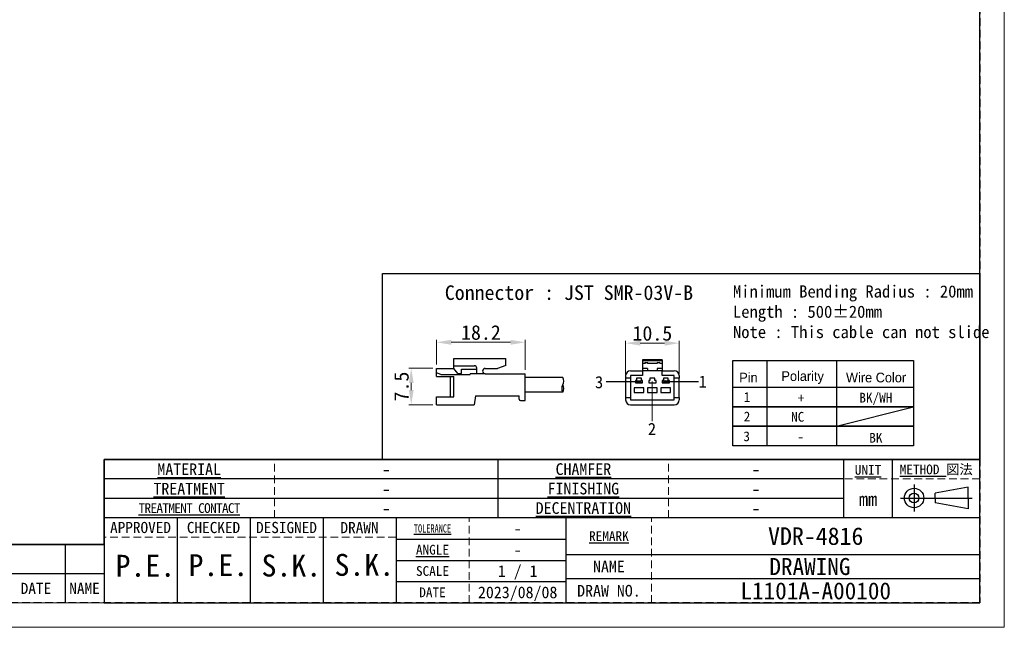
# Model space of a CAD drawing. Header units: millimetres. Extents: x -201 to 202, y 143 to 428.
# Tile 2 of 10: x -1 to 202, y 143 to 268. Entities that reach past the tile are written whole.
import ezdxf
from ezdxf.enums import TextEntityAlignment as Align

# ---------------------------------------------------------------- set-up
doc = ezdxf.new("R2010")
doc.units = ezdxf.units.MM
doc.header["$LTSCALE"] = 0.25
doc.linetypes.add('HIDDEN', pattern=[9.525, 6.35, -3.175])
doc.layers.add('CABLE 3P', color=7, linetype='Continuous')
doc.layers.add('FORM', color=7, linetype='Continuous')
doc.layers.add('DIMENSION', color=6, linetype='Continuous', lineweight=9)
doc.layers.add('TXT1', color=5, linetype='Continuous', lineweight=15)
doc.layers.add('EMPTY LINE', color=252, linetype='Continuous', lineweight=0, plot=False)
doc.styles.add('(TNK)aSS', font='txt', dxfattribs={"width": 0.75, "oblique": 15, "height": 3.5})
doc.styles.get("Standard").update_dxf_attribs({"font": 'arial.ttf'})
doc.styles.add('takachi1', font='msgothic.ttc', dxfattribs={"height": 2.5})
doc.styles.add('VS Standard', font='msgothic.ttc', dxfattribs={"height": 3})
doc.styles.add('VS Standard(小)', font='txt', dxfattribs={"height": 2.4})
doc.dimstyles.new('TMIZO', dxfattribs={"dimscale": 0, "dimtxt": 3.5, "dimasz": 3, "dimexe": 0.5, "dimexo": 0.8, "dimgap": 0.5, "dimtad": 3, "dimtoh": 1, "dimdec": 1, "dimrnd": 0.005, "dimdsep": 46, "dimtxsty": '(TNK)aSS', "dimcen": 0, "dimclrd": 5, "dimclre": 5, "dimclrt": 5, "dimaunit": 1, "dimadec": 0, "dimazin": 2, "dimtfac": 1, "dimtdec": 1, "dimtmove": 0, "dimatfit": 3, "dimfxl": 1, "dimtzin": 0, "dimlwd": -1, "dimlwe": -1, "dimarcsym": 0})

# ---------------------------------------------------------------- blocks, each defined once
blk = doc.blocks.new('表題欄金物用_ver2.0.0')
at = {"layer": 'FORM', "color": 0}
for p, q in [((-11, 40.5), (-191, 40.5)), ((-191, 40.5), (-191, 28.5)), ((-110, 28.49), (-110, 40.5)), ((-39, 28.49), (-39, 40.49)), ((-29, 28.49), (-29, 40.49)), ((-11, 28.5), (-11, 40.5)), ((-39, 36.5), (-191, 36.5)), ((-24.54, 35.38), (-24.54, 29.78)), ((-13.42, 34.8), (-20.21, 33.59)), ((-13.42, 32.58), (-13.42, 34.8)), ((-39, 32.5), (-191, 32.5)), ((-27.34, 32.58), (-12.62, 32.58)), ((-20.21, 32.58), (-20.21, 33.59)), ((-20.21, 32.58), (-20.21, 31.57)), ((-13.42, 32.58), (-13.42, 30.35)), ((-13.42, 30.35), (-20.21, 31.57)), ((-11, 28.5), (-191, 28.5)), ((-191, 28.5), (-191, 11)), ((-176, 28.5), (-176, 11)), ((-161, 28.5), (-161, 11)), ((-146, 28.5), (-146, 11)), ((-131, 28.5), (-131, 11)), ((-96, 11), (-96, 28.5)), ((-11, 11), (-11, 28.5)), ((-199, 23), (-211, 23)), ((-199, 23), (-199, 17)), ((-191, 23), (-199, 23)), ((-131, 24.12), (-96, 24.12)), ((-96, 21), (-11, 21)), ((-131, 19.75), (-96, 19.75)), ((-199, 17), (-211, 17)), ((-199, 17), (-199, 11)), ((-191, 17), (-199, 17)), ((-96, 15.38), (-131, 15.38)), ((-11, 16), (-96, 16)), ((-191, 11), (-11, 11))]:
    blk.add_line(p, q, dxfattribs=at)
at = {"layer": 'FORM', "color": 0, "linetype": 'HIDDEN', "lineweight": 9}
for p, q in [((-156, 28.49), (-156, 40.49)), ((-75, 28.49), (-75, 40.49)), ((-11, 36.5), (-39, 36.5)), ((-116, 11), (-116, 28.5)), ((-78.5, 11), (-78.5, 28.5)), ((-131, 24.5), (-191, 24.5))]:
    blk.add_line(p, q, dxfattribs=at)
at = {"layer": 'FORM', "color": 0, "lineweight": 15}
blk.add_line((-191, 11), (-286, 11), dxfattribs=at)
at = {"layer": 'FORM', "color": 0}
for radius in [2, 1]:
    blk.add_circle((-24.54, 32.58), radius, dxfattribs=at)
at = {"layer": 'FORM', "color": 0, "attachment_point": 5}
for s, insert, char_height, width, style in [('{\\LMATERIAL}', (-173.5, 38.5), 2.4, 36.5, 'VS Standard(小)'), ('{\\LCHAMFER}   ', (-92.5, 38.5), 2.4, 35, 'VS Standard(小)'), ('{\\LUNIT}', (-34, 38.35), 2, 20, 'VS Standard'), ('{\\LMETHOD} 図法', (-20, 38.35), 2, 20, 'VS Standard'), ('{\\LTREATMENT}', (-173.5, 34.5), 2.4, 36.5, 'VS Standard(小)'), ('{\\LFINISHING}', (-92.5, 34.5), 2.4, 35, 'VS Standard(小)'), ('mm', (-34, 32.35), 2.8, 20, 'VS Standard'), ('{\\T0.9;\\LTREATMENT CONTACT}', (-173.5, 30.5), 2, 36.5, 'VS Standard(小)'), ('{\\LDECENTRATION} ', (-92.5, 30.5), 2.4, 35, 'VS Standard(小)'), ('{\\fＭＳ ゴシック|b0|i0|c128|p49;APPROVED}', (-183.5, 26.5), 2.3, 15, 'VS Standard'), ('{\\fＭＳ ゴシック|b0|i0|c128|p49;CHECKED}', (-168.5, 26.5), 2.3, 15, 'VS Standard'), ('{\\fＭＳ ゴシック|b0|i0|c128|p49;DESIGNED}', (-153.5, 26.5), 2.3, 15, 'VS Standard'), ('{\\fＭＳ ゴシック|b0|i0|c128|p49;DRAWN}', (-138.5, 26.5), 2.3, 15, 'VS Standard'), ('{\\W0.7;\\LTOLERANCE\\l }', (-123.5, 26.31), 1.7, 20, 'VS Standard(小)'), ('{\\LANGLE}', (-123.5, 21.94), 2, 14.9784, 'VS Standard(小)'), ('SCALE', (-123.5, 17.56), 2, 15, 'VS Standard(小)'), ('{\\fＭＳ ゴシック|b0|i0|c128|p49;NAME}', (-87.25, 18.5), 2.4, 15, 'VS Standard(小)'), ('{\\fＭＳ ゴシック|b0|i0|c128|p49;DRAW NO.}', (-87.25, 13.5), 2.4, 15, 'VS Standard(小)'), ('{\\fMS Gothic|b0|i0|c128|p49;DATE}', (-204.99, 14), 2.3, 12, 'VS Standard'), ('NAME', (-195, 14), 2.3, 8, 'VS Standard'), ('{\\fＭＳ ゴシック|b0|i0|c128|p49;DATE}', (-123.5, 13.19), 2, 15, 'VS Standard(小)')]:
    blk.add_mtext(s, dxfattribs=dict(at, insert=insert, char_height=char_height, width=width, style=style))
at = {"layer": 'FORM', "color": 0, "insert": (-87.25, 24.75), "char_height": 2, "width": 16, "attachment_point": 5, "line_spacing_factor": 0.8, "style": 'VS Standard'}
blk.add_mtext('\\pxsm0.9;{\\LREMARK}   ', dxfattribs=at)
at = {"layer": 'FORM', "color": 0}
for tag, height, style, p in [('材料', 2.8, 'VS Standard', (-133, 38.5)), ('一般面取', 2.8, 'VS Standard', (-57, 38.5)), ('処理', 2.8, 'VS Standard', (-133, 34.5)), ('仕上', 2.8, 'VS Standard', (-57, 34.5)), ('処理接点', 2.8, 'VS Standard', (-133, 30.5)), ('偏芯', 2.8, 'VS Standard', (-57, 30.5)), ('一般公差', 2.4, 'VS Standard(小)', (-106, 26.31)), ('適用（機種名）', 3.6, 'VS Standard', (-44.75, 24.75)), ('角度', 2.4, 'VS Standard(小)', (-106, 21.94)), ('NAME', 3.5, 'VS Standard', (-44.75, 18.5)), ('SCALE', 2.4, 'VS Standard(小)', (-106, 17.56)), ('DATE', 2.4, 'VS Standard(小)', (-106, 13.19)), ('DRAW_NO.', 3.5, 'VS Standard', (-44.75, 13.5))]:
    blk.add_attdef(tag, text='', height=height, dxfattribs=dict(at, style=style)).set_placement(p, align=Align.MIDDLE_CENTER)
at = {"layer": 'FORM', "color": 0, "style": 'VS Standard'}
for tag, p in [('APPROVED', (-182.5, 15.06)), ('CHECKED', (-167.5, 15.18)), ('DESIGNED', (-152.5, 15.09)), ('DRAWN', (-137.5, 15.23))]:
    blk.add_attdef(tag, text='', height=4.5, dxfattribs=at).set_placement(p, align=Align.BOTTOM_CENTER)
blk = doc.blocks.new('*D84')
at = {"layer": 'Defpoints', "color": 0}
for p in [(134.68, 201.16), (123.68, 193.99), (134.68, 193.99)]:
    blk.add_point(p, dxfattribs=at)
at = {"layer": 'DIMENSION', "color": 0}
for p, q in [((123.68, 194.79), (123.68, 201.66)), ((126.68, 201.16), (131.68, 201.16)), ((134.68, 194.79), (134.68, 201.66))]:
    blk.add_line(p, q, dxfattribs=at)
for points in [[(126.68, 201.66), (126.68, 200.66), (123.68, 201.16)], [(131.68, 200.66), (131.68, 201.66), (134.68, 201.16)]]:
    blk.add_solid(points, dxfattribs=at)
at = {"layer": 'DIMENSION', "color": 0, "insert": (129.18, 203.16), "char_height": 3, "attachment_point": 5, "style": 'VS Standard'}
blk.add_mtext('10.5', dxfattribs=at)
blk = doc.blocks.new('*D85')
at = {"layer": 'Defpoints', "color": 0}
for p in [(84.85, 196), (79.63, 188.51), (84.87, 188.51)]:
    blk.add_point(p, dxfattribs=at)
at = {"layer": 'DIMENSION', "color": 0}
for p, q in [((84.05, 196), (79.13, 196)), ((79.63, 193), (79.63, 191.51)), ((84.07, 188.51), (79.13, 188.51))]:
    blk.add_line(p, q, dxfattribs=at)
for points in [[(80.13, 193), (79.13, 193), (79.63, 196)], [(79.13, 191.51), (80.13, 191.51), (79.63, 188.51)]]:
    blk.add_solid(points, dxfattribs=at)
at = {"layer": 'DIMENSION', "color": 0, "insert": (77.63, 192.25), "char_height": 3, "attachment_point": 5, "rotation": 90, "style": 'VS Standard'}
blk.add_mtext('7.5', dxfattribs=at)
blk = doc.blocks.new('*D86')
at = {"layer": 'Defpoints', "color": 0}
for p in [(103.06, 201.34), (84.85, 195.98), (103.06, 194.86)]:
    blk.add_point(p, dxfattribs=at)
at = {"layer": 'DIMENSION', "color": 0}
for p, q in [((84.85, 196.78), (84.85, 201.84)), ((87.85, 201.34), (100.06, 201.34)), ((103.06, 195.66), (103.06, 201.84))]:
    blk.add_line(p, q, dxfattribs=at)
for points in [[(87.85, 201.84), (87.85, 200.84), (84.85, 201.34)], [(100.06, 200.84), (100.06, 201.84), (103.06, 201.34)]]:
    blk.add_solid(points, dxfattribs=at)
at = {"layer": 'DIMENSION', "color": 0, "insert": (93.95, 203.34), "char_height": 3, "attachment_point": 5, "style": 'VS Standard'}
blk.add_mtext('18.2', dxfattribs=at)

msp = doc.modelspace()

# ---------------------------------------------------------------- linework, layer by layer
at = {"layer": 'CABLE 3P'}
for p, q in [((88.374, 197.979), (99.074, 197.979)), ((88.374, 195.979), (88.374, 197.979)), ((88.374, 197.979), (99.074, 197.979)), ((88.374, 195.979), (88.374, 197.979)), ((88.374, 196.508), (92.607, 196.508)), ((88.374, 196.508), (92.607, 196.508)), ((99.074, 196.583), (97.346, 195.979)), ((99.074, 196.583), (97.346, 195.979)), ((99.074, 196.583), (99.074, 197.979)), ((131.184, 197.738), (127.184, 197.738)), ((127.184, 197.738), (127.184, 197.509)), ((131.184, 197.509), (127.184, 197.509)), ((127.184, 197.509), (127.184, 196.988)), ((127.684, 196.988), (127.184, 196.988)), ((127.184, 196.988), (127.184, 195.988)), ((127.584, 196.988), (127.584, 196.997)), ((127.784, 197.188), (127.684, 197.088)), ((127.684, 197.088), (127.684, 196.988)), ((128.184, 197.088), (127.684, 197.088)), ((127.784, 197.197), (127.784, 197.188)), ((127.784, 197.197), (128.084, 197.197)), ((127.784, 197.188), (128.084, 197.188)), ((128.084, 197.197), (128.084, 197.188)), ((128.084, 197.188), (128.184, 197.088)), ((128.184, 197.088), (128.184, 196.988)), ((130.184, 196.988), (128.184, 196.988)), ((128.284, 196.997), (128.284, 196.988)), ((130.084, 196.988), (130.084, 196.997)), ((130.284, 197.188), (130.184, 197.088)), ((130.184, 197.088), (130.184, 196.988)), ((130.684, 197.088), (130.184, 197.088)), ((130.284, 197.197), (130.284, 197.188)), ((130.284, 197.197), (130.584, 197.197)), ((130.284, 197.188), (130.584, 197.188)), ((130.584, 197.197), (130.584, 197.188)), ((130.584, 197.188), (130.684, 197.088)), ((130.684, 197.088), (130.684, 196.988)), ((131.184, 196.988), (130.684, 196.988)), ((130.784, 196.997), (130.784, 196.988)), ((131.184, 197.738), (131.184, 197.509)), ((131.184, 197.509), (131.184, 196.988)), ((131.184, 196.988), (131.184, 195.988)), ((84.851, 194.292), (84.851, 195.979)), ((84.851, 195.979), (88.374, 195.979)), ((84.851, 194.292), (84.851, 195.979)), ((84.851, 195.979), (88.374, 195.979)), ((85.69, 194.701), (84.851, 195.093)), ((85.69, 194.701), (84.851, 195.093)), ((84.851, 194.292), (88.374, 194.292)), ((84.851, 194.292), (88.374, 194.292)), ((85.69, 194.701), (91.711, 194.701)), ((85.69, 194.701), (91.711, 194.701)), ((87.722, 190.1), (87.722, 194.292)), ((87.722, 190.1), (87.722, 194.292)), ((89.208, 194.926), (88.374, 195.979)), ((89.208, 194.926), (88.374, 195.979)), ((88.374, 190.1), (88.374, 194.292)), ((88.374, 190.1), (88.374, 194.292)), ((89.208, 194.926), (89.972, 194.926)), ((89.208, 194.926), (89.972, 194.926)), ((89.972, 194.926), (89.972, 195.798)), ((89.972, 195.798), (93.097, 195.798)), ((89.972, 194.926), (89.972, 195.798)), ((89.972, 195.798), (93.097, 195.798)), ((94.848, 194.851), (91.711, 194.851)), ((91.711, 194.701), (91.711, 194.851)), ((94.848, 194.851), (91.711, 194.851)), ((91.711, 194.701), (91.711, 194.851)), ((93.097, 194.851), (93.097, 196.005)), ((93.097, 194.851), (93.097, 196.005)), ((94.848, 195.979), (97.346, 195.979)), ((94.848, 195.979), (97.346, 195.979)), ((94.848, 194.851), (103.051, 194.851)), ((94.848, 194.851), (103.051, 194.851)), ((103.051, 189.351), (103.051, 194.851)), ((103.051, 189.351), (103.051, 194.851)), ((123.684, 194.488), (123.684, 193.988)), ((124.684, 195.488), (127.184, 195.488)), ((124.684, 194.488), (124.684, 193.988)), ((127.184, 194.488), (124.684, 194.488)), ((128.184, 195.988), (127.184, 195.988)), ((127.184, 195.988), (127.184, 195.488)), ((127.184, 195.488), (127.184, 194.488)), ((128.184, 195.488), (127.184, 195.488)), ((128.184, 195.988), (128.184, 195.488)), ((130.184, 195.488), (128.184, 195.488)), ((131.184, 195.988), (130.184, 195.988)), ((130.184, 195.988), (130.184, 195.488)), ((131.184, 195.488), (130.184, 195.488)), ((131.184, 195.988), (131.184, 195.488)), ((131.184, 194.488), (131.184, 195.488)), ((131.184, 195.488), (133.684, 195.488)), ((133.684, 194.488), (131.184, 194.488)), ((133.684, 193.988), (133.684, 194.488)), ((134.684, 194.488), (134.684, 193.988)), ((110.765, 194.101), (103.051, 194.101)), ((124.684, 193.988), (123.684, 193.988)), ((123.684, 193.988), (123.684, 189.988)), ((124.684, 193.988), (124.684, 189.988)), ((125.934, 193.488), (125.684, 193.488)), ((125.684, 193.488), (125.684, 192.988)), ((125.684, 192.988), (127.184, 192.988)), ((125.809, 193.038), (125.809, 193.438)), ((125.809, 193.438), (126.284, 193.438)), ((126.284, 193.038), (125.809, 193.038)), ((126.934, 193.988), (125.934, 193.988)), ((125.934, 193.988), (125.934, 193.488)), ((126.284, 193.438), (126.184, 193.338)), ((126.384, 193.338), (126.184, 193.338)), ((126.184, 193.138), (126.184, 193.338)), ((126.184, 193.138), (126.384, 193.138)), ((126.184, 193.138), (126.284, 193.038)), ((126.284, 193.438), (126.434, 193.438)), ((126.434, 193.038), (126.284, 193.038)), ((126.434, 193.414), (126.384, 193.338)), ((126.384, 193.338), (126.384, 193.138)), ((126.384, 193.138), (126.434, 193.062)), ((126.434, 193.438), (126.434, 193.414)), ((126.434, 193.438), (126.584, 193.438)), ((126.484, 193.338), (126.434, 193.414)), ((126.434, 193.062), (126.484, 193.138)), ((126.434, 193.062), (126.434, 193.038)), ((126.584, 193.038), (126.434, 193.038)), ((126.484, 193.138), (126.484, 193.338)), ((126.684, 193.338), (126.484, 193.338)), ((126.484, 193.138), (126.684, 193.138)), ((126.684, 193.338), (126.584, 193.438)), ((126.584, 193.438), (127.059, 193.438)), ((126.584, 193.038), (126.684, 193.138)), ((127.059, 193.038), (126.584, 193.038)), ((126.684, 193.338), (126.684, 193.138)), ((126.934, 193.488), (126.934, 193.988)), ((127.184, 193.488), (126.934, 193.488)), ((127.059, 193.438), (127.059, 193.038)), ((127.184, 192.988), (127.184, 193.488)), ((128.434, 193.488), (128.434, 192.988)), ((128.684, 193.488), (128.434, 193.488)), ((128.434, 192.988), (129.934, 192.988)), ((128.684, 193.988), (128.684, 193.488)), ((129.684, 193.988), (128.684, 193.988)), ((129.684, 193.488), (129.684, 193.988)), ((129.934, 193.488), (129.684, 193.488)), ((129.934, 192.988), (129.934, 193.488)), ((131.434, 193.488), (131.184, 193.488)), ((131.184, 193.488), (131.184, 192.988)), ((131.184, 192.988), (132.684, 192.988)), ((131.309, 193.038), (131.309, 193.438)), ((131.309, 193.438), (131.784, 193.438)), ((131.784, 193.038), (131.309, 193.038)), ((132.434, 193.988), (131.434, 193.988)), ((131.434, 193.988), (131.434, 193.488)), ((131.784, 193.438), (131.684, 193.338)), ((131.884, 193.338), (131.684, 193.338)), ((131.684, 193.138), (131.684, 193.338)), ((131.684, 193.138), (131.884, 193.138)), ((131.684, 193.138), (131.784, 193.038)), ((131.784, 193.438), (131.934, 193.438)), ((131.934, 193.038), (131.784, 193.038)), ((131.934, 193.414), (131.884, 193.338)), ((131.884, 193.338), (131.884, 193.138)), ((131.884, 193.138), (131.934, 193.062)), ((131.934, 193.438), (131.934, 193.414)), ((131.934, 193.438), (132.084, 193.438)), ((131.984, 193.338), (131.934, 193.414)), ((131.934, 193.062), (131.984, 193.138)), ((131.934, 193.062), (131.934, 193.038)), ((132.084, 193.038), (131.934, 193.038)), ((131.984, 193.138), (131.984, 193.338)), ((132.184, 193.338), (131.984, 193.338)), ((131.984, 193.138), (132.184, 193.138)), ((132.184, 193.338), (132.084, 193.438)), ((132.084, 193.438), (132.559, 193.438)), ((132.084, 193.038), (132.184, 193.138)), ((132.559, 193.038), (132.084, 193.038)), ((132.184, 193.338), (132.184, 193.138)), ((132.434, 193.488), (132.434, 193.988)), ((132.684, 193.488), (132.434, 193.488)), ((132.559, 193.438), (132.559, 193.038)), ((132.684, 192.988), (132.684, 193.488)), ((134.684, 193.988), (133.684, 193.988)), ((133.684, 189.988), (133.684, 193.988)), ((134.684, 189.988), (134.684, 193.988)), ((92.851, 190.351), (92.551, 188.479)), ((92.851, 190.351), (101.796, 190.351)), ((92.851, 190.351), (101.796, 190.351)), ((101.796, 189.651), (101.796, 190.351)), ((101.796, 189.651), (101.796, 190.351)), ((110.765, 191.101), (103.051, 191.101)), ((127.434, 191.988), (125.434, 191.988)), ((125.434, 191.988), (125.434, 190.988)), ((125.434, 190.988), (127.434, 190.988)), ((127.434, 190.988), (127.434, 191.988)), ((130.184, 191.988), (128.184, 191.988)), ((128.184, 191.988), (128.184, 190.988)), ((128.184, 190.988), (130.184, 190.988)), ((130.184, 190.988), (130.184, 191.988)), ((130.934, 191.988), (130.934, 190.988)), ((132.934, 191.988), (130.934, 191.988)), ((130.934, 190.988), (132.934, 190.988)), ((132.934, 190.988), (132.934, 191.988)), ((84.851, 188.479), (84.851, 190.1)), ((84.851, 190.1), (88.374, 190.1)), ((84.851, 188.479), (84.851, 190.1)), ((84.851, 190.1), (88.374, 190.1)), ((84.851, 188.479), (92.551, 188.479)), ((84.851, 188.479), (92.551, 188.479)), ((102.096, 189.351), (103.051, 189.351)), ((102.096, 189.351), (103.051, 189.351)), ((123.684, 189.988), (124.684, 189.988)), ((123.684, 189.988), (123.684, 189.488)), ((124.684, 189.988), (124.684, 189.488)), ((124.684, 189.488), (133.684, 189.488)), ((124.684, 188.488), (133.684, 188.488)), ((133.684, 189.988), (134.684, 189.988)), ((133.684, 189.488), (133.684, 189.988)), ((134.684, 189.988), (134.684, 189.488))]:
    msp.add_line(p, q, dxfattribs=at)
at = {"layer": 'CABLE 3P', "color": 5}
for p, q in [((126.314, 193.238), (119.676, 193.238)), ((138.688, 193.238), (132.05, 193.238))]:
    msp.add_line(p, q, dxfattribs=at)
at = {"layer": 'CABLE 3P'}
for centre, radius, start, end in [((92.594, 196.005), 0.504, 0, 91.53523), ((92.594, 196.005), 0.504, 0, 91.53523), ((127.784, 196.997), 0.2, 90, 180), ((127.589, 197.093), 0.0958, 267.40257, 357.14292), ((128.084, 196.997), 0.2, 0, 90), ((128.28, 197.093), 0.0958, 182.85716, 272.59748), ((130.284, 196.997), 0.2, 90, 180), ((130.089, 197.093), 0.0958, 267.40265, 357.14284), ((130.584, 196.997), 0.2, 0, 90), ((130.78, 197.093), 0.0958, 182.85727, 272.59723), ((94.848, 195.415), 0.564, 90, 270), ((94.848, 195.415), 0.564, 90, 270), ((124.684, 194.488), 1, 90, 180), ((133.684, 194.488), 1, 0, 90), ((111.965, 191.851), 1.415, 147.99462, 212.00538), ((109.565, 193.351), 1.415, 327.99462, 32.00538), ((109.565, 191.851), 1.415, 327.99462, 32.00538), ((102.096, 189.651), 0.3, 180, 270), ((102.096, 189.651), 0.3, 180, 270), ((124.684, 189.488), 1, 180, 270), ((133.684, 189.488), 1, 270, 0)]:
    msp.add_arc(centre, radius, start, end, dxfattribs=at)
at = {"layer": 'DIMENSION', "color": 5}
msp.add_line((129.157, 193.271), (129.157, 185.155), dxfattribs=at)
at = {"layer": 'EMPTY LINE'}
for p, q in [((201.5, 142.75), (201.5, 427.75)), ((-201.5, 142.75), (201.5, 142.75))]:
    msp.add_line(p, q, dxfattribs=at)
at = {"layer": 'FORM'}
for p, q in [((145.744, 197.614), (182.836, 197.614)), ((145.744, 192.088), (145.744, 197.614)), ((152.681, 197.614), (152.681, 180.088)), ((167.033, 197.614), (167.033, 180.088)), ((182.836, 197.614), (182.836, 180.088)), ((167.033, 184.088), (182.836, 188.088))]:
    msp.add_line(p, q, dxfattribs=at)
at = {"layer": 'FORM', "linetype": 'HIDDEN'}
msp.add_lwpolyline([(-196.5, 422.75), (196.5, 422.75), (196.5, 147.75), (-196.5, 147.75)], close=True, dxfattribs=at)
at = {"layer": 'FORM'}
for points in [[(-196.5, 422.75), (-196.5, 147.75), (-78.5, 147.75), (-78.5, 159.75), (16.5, 159.75), (16.5, 177.25), (196.5, 177.25), (196.5, 422.75), (-196.5, 422.75)], [(73.692, 215.458), (196.5, 215.458), (196.5, 177.25), (73.692, 177.25)]]:
    msp.add_lwpolyline(points, close=True, dxfattribs=at)
for points in [[(182.836, 188.088), (145.744, 188.088), (145.744, 192.088), (182.836, 192.088)], [(182.836, 184.088), (145.744, 184.088), (145.744, 188.088), (182.836, 188.088)], [(182.836, 180.088), (145.744, 180.088), (145.744, 184.088), (182.836, 184.088)]]:
    msp.add_lwpolyline(points, dxfattribs=at)

# ---------------------------------------------------------------- block references
ref = msp.add_blockref('表題欄金物用_ver2.0.0', (207.5, 136.75), dxfattribs=at)
ref.add_attrib('材料', '-', dxfattribs={"layer": 'EMPTY LINE', "color": 0, "height": 2.8, "style": 'VS Standard'}).set_placement((74.5, 175.25), align=Align.MIDDLE_CENTER)
ref.add_attrib('処理', '-', dxfattribs={"color": 0, "height": 2.8, "style": 'VS Standard'}).set_placement((74.5, 171.25), align=Align.MIDDLE_CENTER)
ref.add_attrib('処理接点', '-', dxfattribs={"color": 0, "height": 2.8, "style": 'VS Standard'}).set_placement((74.5, 167.25), align=Align.MIDDLE_CENTER)
ref.add_attrib('一般面取', '-', dxfattribs={"color": 0, "height": 2.8, "style": 'VS Standard'}).set_placement((150.5, 175.247), align=Align.MIDDLE_CENTER)
ref.add_attrib('仕上', '-', dxfattribs={"color": 0, "height": 2.8, "style": 'VS Standard'}).set_placement((150.5, 171.247), align=Align.MIDDLE_CENTER)
ref.add_attrib('偏芯', '-', dxfattribs={"color": 0, "height": 2.8, "style": 'VS Standard'}).set_placement((150.5, 167.247), align=Align.MIDDLE_CENTER)
ref.add_attrib('一般公差', '-', dxfattribs={"color": 0, "height": 2.4, "style": 'VS Standard(小)'}).set_placement((101.5, 163.062), align=Align.MIDDLE_CENTER)
ref.add_attrib('角度', '-', dxfattribs={"color": 0, "height": 2.4, "style": 'VS Standard(小)'}).set_placement((101.5, 158.688), align=Align.MIDDLE_CENTER)
ref.add_attrib('SCALE', '1 / 1', dxfattribs={"color": 0, "height": 2.4, "style": 'VS Standard(小)'}).set_placement((101.5, 154.312), align=Align.MIDDLE_CENTER)
ref.add_attrib('DATE', '2023/08/08', dxfattribs={"color": 0, "height": 2.4, "style": 'VS Standard(小)'}).set_placement((101.5, 149.938), align=Align.MIDDLE_CENTER)
ref.add_attrib('適用（機種名）', 'VDR-4816', dxfattribs={"color": 0, "height": 3.6, "style": 'VS Standard'}).set_placement((162.75, 161.5), align=Align.MIDDLE_CENTER)
ref.add_attrib('NAME', 'DRAWING ', dxfattribs={"color": 0, "height": 3.5, "style": 'VS Standard'}).set_placement((162.75, 155.25), align=Align.MIDDLE_CENTER)
ref.add_attrib('DRAW_NO.', 'L1101A-A00100', dxfattribs={"color": 0, "height": 3.5, "style": 'VS Standard'}).set_placement((162.75, 150.25), align=Align.MIDDLE_CENTER)
ref.add_attrib('DESIGNED', 'S.K.', dxfattribs={"color": 0, "height": 4.5, "style": 'VS Standard'}).set_placement((55, 151.841), align=Align.BOTTOM_CENTER)
ref.add_attrib('DRAWN', 'S.K.', dxfattribs={"color": 0, "height": 4.5, "style": 'VS Standard'}).set_placement((70, 151.985), align=Align.BOTTOM_CENTER)
ref.add_attrib('CHECKED', 'P.E.', dxfattribs={"color": 0, "height": 4.5, "style": 'VS Standard'}).set_placement((40, 151.927), align=Align.BOTTOM_CENTER)
ref.add_attrib('APPROVED', 'P.E.', dxfattribs={"color": 0, "height": 4.5, "style": 'VS Standard'}).set_placement((25, 151.812), align=Align.BOTTOM_CENTER)

# ---------------------------------------------------------------- texts
at = {"layer": 'DIMENSION', "color": 5, "style": 'takachi1'}
for s, p in [('3', (117.382, 191.897)), ('1', (138.688, 192)), ('2', (128.251, 182.277))]:
    msp.add_text(s, height=2.5, dxfattribs=at).set_placement(p)
at = {"layer": 'TXT1', "color": 5, "style": 'takachi1'}
msp.add_text('NC', height=2, dxfattribs=at).set_placement((157.68, 185.029))
at = {"layer": 'TXT1', "color": 5, "attachment_point": 1, "style": 'VS Standard'}
for s, insert, char_height, width in [('Connector : JST SMR-03V-B', (86.53, 213.046), 3, 49.4293), ('Minimum Bending Radius : 20mm\\PLength : 500%%p20mm\\PNote : This cable can not slide', (145.744, 213.046), 2.5, 61.65687)]:
    msp.add_mtext(s, dxfattribs=dict(at, insert=insert, char_height=char_height, width=width))
at = {"layer": 'TXT1', "color": 5, "char_height": 2, "attachment_point": 5}
for s, insert, width in [('\\fMS PGothic|b0|i0|c128|p50;Pin', (148.924, 194.088), 8), ('\\fMS PGothic|b0|i0|c128|p50;Polarity', (160.066, 194.088), 28), ('\\fMS PGothic|b0|i0|c128|p50;Wire Color', (175.145, 194.088), 32), ('\\fＭＳ ゴシック|b0|i0;1', (148.627, 190.088), 8), ('\\fMS Gothic|b0|i0|c128|p49;+', (159.747, 189.891), 28), ('\\fMS Gothic|b0|i0|c128|p49;BK/WH', (175.102, 189.72), 32), ('\\fＭＳ ゴシック|b0|i0;2', (148.627, 186.088), 8), ('\\fＭＳ ゴシック|b0|i0;3\\P', (148.556, 182.003), 8), ('\\fMS Gothic|b0|i0|c128|p49;BK', (175.102, 181.72), 32), ('\\fMS Gothic|b0|i0|c128|p49;-', (159.658, 181.943), 28)]:
    msp.add_mtext(s, dxfattribs=dict(at, insert=insert, width=width))

# ---------------------------------------------------------------- dimensions: what is measured, and where the dimension line sits
at = {"layer": 'DIMENSION', "color": 5}
dim = msp.add_linear_dim(base=(103.055, 201.337), p1=(84.853, 195.981), p2=(103.055, 194.856), dimstyle='TMIZO', override={"dimscale": 1, "dimtoh": 0, "dimtxsty": 'VS Standard', "dimclrd": 0, "dimclre": 0, "dimclrt": 0}, dxfattribs=at)
dim.commit()
dim.dimension.update_dxf_attribs({"geometry": '*D86', "text_midpoint": (93.954, 203.337)})
dim = msp.add_linear_dim(base=(134.684, 201.162), p1=(123.678, 193.99), p2=(134.684, 193.991), text='10.5', dimstyle='TMIZO', override={"dimscale": 1, "dimtoh": 0, "dimtxsty": 'VS Standard', "dimclrd": 0, "dimclre": 0, "dimclrt": 0}, dxfattribs=at)
dim.commit()
dim.dimension.update_dxf_attribs({"geometry": '*D84', "text_midpoint": (129.181, 203.162)})
dim = msp.add_linear_dim(base=(79.629, 188.508), p1=(84.848, 196.001), p2=(84.872, 188.508), angle=90, dimstyle='TMIZO', override={"dimscale": 1, "dimtoh": 0, "dimtxsty": 'VS Standard', "dimclrd": 0, "dimclre": 0, "dimclrt": 0}, dxfattribs=at)
dim.commit()
dim.dimension.update_dxf_attribs({"geometry": '*D85', "text_midpoint": (77.629, 192.255)})

doc.saveas('drawing.dxf')
